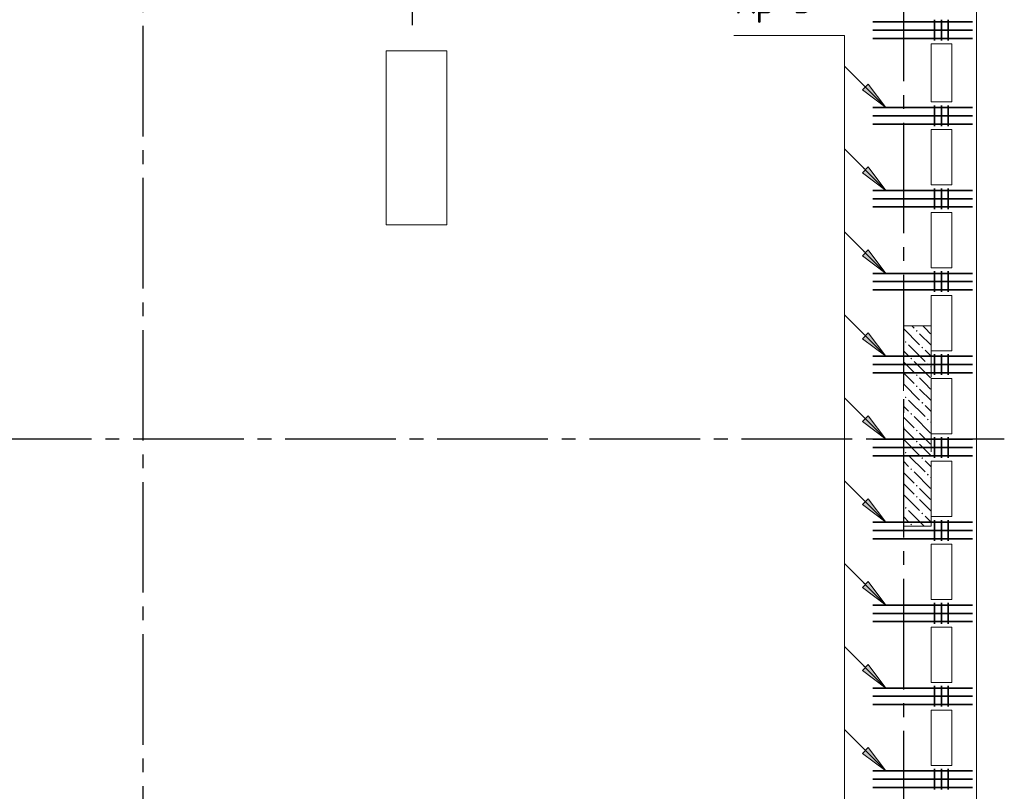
# Model space of a CAD drawing. Header units: millimetres. Extents: x 0 to 43617, y 0 to 59400.
# Tile 22 of 26: x 15434 to 22554, y 36483 to 42065. Entities that reach past the tile are written whole.
import ezdxf

# ---------------------------------------------------------------- set-up
doc = ezdxf.new("R2010")
doc.units = ezdxf.units.MM
doc.linetypes.add('______2', pattern=[270, 200, -70])
doc.linetypes.add('______5', pattern=[1100, 800, -100, 100, -100])
doc.layers.add('S1 Стержни арматуры фон', color=7, linetype='______2', lineweight=13, true_color=0xa0a0a0)
doc.layers.add('Поперечное армирование AW фон', color=7, linetype='______2', lineweight=13, true_color=0xa0a0a0)
for name, color, linetype, lineweight in [('Standard', 7, 'Continuous', 25), ('ЖБ Перекрытие верхний уровень', 7, 'Continuous', 35), ('ЖБ Пилон', 7, 'Continuous', 35), ('Оси', 40, '______5', 18), ('Позиционная метка номер позиции', 7, 'Continuous', 13)]:
    doc.layers.add(name, color=color, linetype=linetype, lineweight=lineweight)
doc.styles.add('GOST 2.304-81', font='txt')

msp = doc.modelspace()

# ---------------------------------------------------------------- hatches: boundary and pattern name
at = {"layer": 'ЖБ Пилон', "linetype": 'Continuous', "lineweight": 18, "transparency": 33554687}
for points in [[(21914.5, 39813.1), (21921, 39819.6), (21927.4, 39813.1), (21921, 39806.6)], [(21834.5, 39733.1), (21840.9, 39739.6), (21847.4, 39733.1), (21840.9, 39726.6)], [(21954.4, 39693.1), (21960.9, 39699.6), (21967.4, 39693.1), (21960.9, 39686.6)], [(21874.5, 39613.1), (21881, 39619.6), (21887.5, 39613.1), (21881, 39606.6)], [(21994.5, 39573.1), (22001, 39579.6), (22007.5, 39573.1), (22001, 39566.6)], [(21914.5, 39493.1), (21921, 39499.6), (21927.4, 39493.1), (21921, 39486.6)], [(21914.5, 39413.1), (21921, 39419.6), (21927.4, 39413.1), (21921, 39406.6)], [(21834.5, 39333.1), (21840.9, 39339.6), (21847.4, 39333.1), (21840.9, 39326.6)], [(21954.4, 39293.1), (21960.9, 39299.6), (21967.4, 39293.1), (21960.9, 39286.6)], [(21874.5, 39213.1), (21881, 39219.6), (21887.5, 39213.1), (21881, 39206.6)], [(21994.5, 39173.1), (22001, 39179.6), (22007.5, 39173.1), (22001, 39166.6)], [(21914.5, 39093.1), (21921, 39099.6), (21927.4, 39093.1), (21921, 39086.6)], [(21914.5, 39013.1), (21921, 39019.6), (21927.4, 39013.1), (21921, 39006.6)], [(21834.5, 38933.1), (21840.9, 38939.6), (21847.4, 38933.1), (21840.9, 38926.6)], [(21954.4, 38893.1), (21960.9, 38899.6), (21967.4, 38893.1), (21960.9, 38886.6)], [(21874.5, 38813.1), (21881, 38819.6), (21887.5, 38813.1), (21881, 38806.6)], [(21994.5, 38773.1), (22001, 38779.6), (22007.5, 38773.1), (22001, 38766.6)], [(21914.5, 38693.1), (21921, 38699.6), (21927.4, 38693.1), (21921, 38686.6)], [(21914.5, 38613.1), (21921, 38619.6), (21927.4, 38613.1), (21921, 38606.6)], [(21834.5, 38533.1), (21840.9, 38539.6), (21847.4, 38533.1), (21840.9, 38526.6)], [(21954.4, 38493.1), (21960.9, 38499.6), (21967.4, 38493.1), (21960.9, 38486.6)], [(21874.5, 38413.1), (21881, 38419.6), (21887.5, 38413.1), (21881, 38406.6)]]:
    msp.add_hatch(color=7, dxfattribs=at).paths.add_polyline_path(points, flags=16)
at = {"layer": 'Позиционная метка номер позиции', "linetype": 'Continuous', "lineweight": 13, "transparency": 33554687}
for points in [[(21570.5, 41599.7), (21697.7, 41430), (21528, 41557.3)], [(21570.5, 40999.7), (21697.7, 40830), (21528, 40957.3)], [(21570.5, 40399.7), (21697.7, 40230), (21528, 40357.3)], [(21570.5, 39799.7), (21697.7, 39630), (21528, 39757.3)], [(21570.5, 39199.7), (21697.7, 39030), (21528, 39157.3)], [(21570.5, 38599.7), (21697.7, 38430), (21528, 38557.3)], [(21570.5, 37999.7), (21697.7, 37830), (21528, 37957.3)], [(21570.5, 37399.7), (21697.7, 37230), (21528, 37357.3)], [(21570.5, 36799.7), (21697.7, 36630), (21528, 36757.3)]]:
    msp.add_hatch(color=7, dxfattribs=at).paths.add_polyline_path(points, flags=16)

# ---------------------------------------------------------------- linework, layer by layer
at = {"layer": 'S1 Стержни арматуры фон', "color": 7, "linetype": 'Continuous', "lineweight": 35, "transparency": 33554687}
for p, q in [((22324, 42050), (21604, 42050)), ((22324, 41990), (21604, 41990)), ((22324, 41930), (21604, 41930)), ((22324, 41430), (21604, 41430)), ((22324, 41370), (21604, 41370)), ((22324, 41310), (21604, 41310)), ((22324, 40830), (21604, 40830)), ((22324, 40770), (21604, 40770)), ((22324, 40710), (21604, 40710)), ((22324, 40230), (21604, 40230)), ((22324, 40170), (21604, 40170)), ((22324, 40110), (21604, 40110)), ((22324, 39630), (21604, 39630)), ((22324, 39570), (21604, 39570)), ((22324, 39510), (21604, 39510)), ((22324, 39030), (21604, 39030)), ((22324, 38970), (21604, 38970)), ((22324, 38910), (21604, 38910)), ((22324, 38430), (21604, 38430)), ((22324, 38370), (21604, 38370)), ((22324, 38310), (21604, 38310)), ((22324, 37830), (21604, 37830)), ((22324, 37770), (21604, 37770)), ((22324, 37710), (21604, 37710)), ((22324, 37230), (21604, 37230)), ((22324, 37170), (21604, 37170)), ((22324, 37110), (21604, 37110)), ((22324, 36630), (21604, 36630)), ((22324, 36570), (21604, 36570)), ((22324, 36510), (21604, 36510))]:
    msp.add_line(p, q, dxfattribs=at)
at = {"layer": 'Standard', "color": 8, "linetype": '______5', "lineweight": -3, "transparency": 33554687}
msp.add_line((18274, 42025.5), (18274, 42264.5), dxfattribs=at)
at = {"layer": 'ЖБ Перекрытие верхний уровень', "color": 7, "linetype": 'Continuous', "lineweight": 18, "transparency": 33554687}
for p, q in [((22354, 33070), (22354, 42420)), ((22024, 41470), (22024, 41890)), ((22024, 41890), (22174, 41890)), ((22174, 41890), (22174, 41470)), ((18524, 41840), (18084, 41840)), ((18084, 41840), (18084, 40580)), ((18524, 40580), (18524, 41840)), ((22174, 41470), (22024, 41470)), ((22024, 41270), (22174, 41270)), ((22024, 40870), (22024, 41270)), ((22174, 41270), (22174, 40870)), ((22174, 40870), (22024, 40870)), ((22024, 40270), (22024, 40670)), ((22024, 40670), (22174, 40670)), ((22174, 40670), (22174, 40270)), ((18084, 40580), (18524, 40580)), ((22174, 40270), (22024, 40270)), ((22024, 40070), (22174, 40070)), ((22024, 39670), (22024, 40070)), ((22174, 40070), (22174, 39670)), ((22174, 39670), (22024, 39670)), ((22024, 39070), (22024, 39470)), ((22024, 39470), (22174, 39470)), ((22174, 39470), (22174, 39070)), ((22174, 39070), (22024, 39070)), ((22024, 38870), (22174, 38870)), ((22024, 38470), (22024, 38870)), ((22174, 38870), (22174, 38470)), ((22174, 38470), (22024, 38470)), ((22024, 37870), (22024, 38270)), ((22024, 38270), (22174, 38270)), ((22174, 38270), (22174, 37870)), ((22174, 37870), (22024, 37870)), ((22024, 37670), (22174, 37670)), ((22024, 37270), (22024, 37670)), ((22174, 37670), (22174, 37270)), ((22174, 37270), (22024, 37270)), ((22024, 36670), (22024, 37070)), ((22024, 37070), (22174, 37070)), ((22174, 37070), (22174, 36670)), ((22174, 36670), (22024, 36670))]:
    msp.add_line(p, q, dxfattribs=at)
at = {"layer": 'ЖБ Пилон', "color": 253, "linetype": '______2', "lineweight": 13, "true_color": 0xa0a0a0, "transparency": 33554687}
for p, q in [((21824, 39849.8), (21824, 38399.8)), ((22024, 39849.8), (21824, 39849.8)), ((22024, 38399.8), (22024, 39849.8)), ((21824, 38399.8), (22024, 38399.8))]:
    msp.add_line(p, q, dxfattribs=at)
at = {"layer": 'ЖБ Пилон', "color": 9, "linetype": 'Continuous', "lineweight": 18, "true_color": 0xc7c7c7, "transparency": 33554687}
for p, q in [((21824, 39830.1), (21940.9, 39713.1)), ((21884.3, 39849.8), (21901, 39833.1)), ((21981, 39833.1), (21964.3, 39849.8)), ((22021, 39793.1), (21981, 39833.1)), ((21940.9, 39793.1), (22024, 39710.1)), ((21860.9, 39633.1), (21824, 39670.1)), ((21860.9, 39713.1), (21981, 39593.1)), ((21981, 39673.1), (22024, 39630.1)), ((21824, 39590.1), (21901, 39513.1)), ((21901, 39593.1), (22021, 39473.1)), ((22024, 39550.1), (22021, 39553.1)), ((21824, 39510.1), (21901, 39433.1)), ((21981, 39433.1), (21940.9, 39473.1)), ((21824, 39430.1), (21940.9, 39313.1)), ((21940.9, 39393.1), (22024, 39310.1)), ((22021, 39393.1), (21981, 39433.1)), ((21860.9, 39313.1), (21981, 39193.1)), ((21860.9, 39233.1), (21824, 39270.1)), ((21981, 39273.1), (22024, 39230.1)), ((21824, 39190.1), (21901, 39113.1)), ((21901, 39193.1), (22021, 39073.1)), ((21824, 39110.1), (21901, 39033.1)), ((22024, 39150.1), (22021, 39153.1)), ((21824, 39030.1), (21940.9, 38913.1)), ((21981, 39033.1), (21940.9, 39073.1)), ((22021, 38993.1), (21981, 39033.1)), ((21940.9, 38993.1), (22024, 38910.1)), ((21860.9, 38913.1), (21981, 38793.1)), ((21860.9, 38833.1), (21824, 38870.1)), ((21981, 38873.1), (22024, 38830.1)), ((21824, 38790.1), (21901, 38713.1)), ((21901, 38793.1), (22021, 38673.1)), ((22024, 38750.1), (22021, 38753.1)), ((21824, 38710.1), (21901, 38633.1)), ((21981, 38633.1), (21940.9, 38673.1)), ((21824, 38630.1), (21940.9, 38513.1)), ((21940.9, 38593.1), (22024, 38510.1)), ((22021, 38593.1), (21981, 38633.1)), ((21860.9, 38433.1), (21824, 38470.1)), ((21860.9, 38513.1), (21974.3, 38399.8)), ((21981, 38473.1), (22024, 38430.1))]:
    msp.add_line(p, q, dxfattribs=at)
at = {"layer": 'Оси', "color": 8, "linetype": '______5', "lineweight": -3, "transparency": 33554687}
for p, q in [((21824, 57820), (21824, 7100)), ((16324, 57420), (16324, 7100)), ((22554, 39030), (4600, 39030))]:
    msp.add_line(p, q, dxfattribs=at)
at = {"layer": 'Позиционная метка номер позиции', "color": 7, "linetype": 'Continuous', "lineweight": 13, "transparency": 33554687}
for p, q in [((21697.7, 41430), (21397.7, 41730)), ((21528, 41557.3), (21570.5, 41599.7)), ((21549.2, 41578.5), (21538.6, 41589.1)), ((21570.5, 41599.7), (21697.7, 41430)), ((21697.7, 41430), (21528, 41557.3)), ((21697.7, 41430), (21697.7, 41430)), ((21697.7, 41430), (21697.7, 41430)), ((21697.7, 41430), (21697.7, 41430)), ((21697.7, 40830), (21397.7, 41130)), ((21528, 40957.3), (21570.5, 40999.7)), ((21697.7, 40830), (21528, 40957.3)), ((21549.2, 40978.5), (21538.6, 40989.1)), ((21570.5, 40999.7), (21697.7, 40830)), ((21697.7, 40830), (21697.7, 40830)), ((21697.7, 40830), (21697.7, 40830)), ((21697.7, 40830), (21697.7, 40830)), ((21697.7, 40230), (21397.7, 40530)), ((21528, 40357.3), (21570.5, 40399.7)), ((21549.2, 40378.5), (21538.6, 40389.1)), ((21570.5, 40399.7), (21697.7, 40230)), ((21697.7, 40230), (21528, 40357.3)), ((21697.7, 40230), (21697.7, 40230)), ((21697.7, 40230), (21697.7, 40230)), ((21697.7, 40230), (21697.7, 40230)), ((21697.7, 39630), (21397.7, 39930)), ((21528, 39757.3), (21570.5, 39799.7)), ((21570.5, 39799.7), (21697.7, 39630)), ((21697.7, 39630), (21528, 39757.3)), ((21549.2, 39778.5), (21538.6, 39789.1)), ((21697.7, 39630), (21697.7, 39630)), ((21697.7, 39630), (21697.7, 39630)), ((21697.7, 39630), (21697.7, 39630)), ((21697.7, 39030), (21397.7, 39330)), ((21528, 39157.3), (21570.5, 39199.7)), ((21549.2, 39178.5), (21538.6, 39189.1)), ((21570.5, 39199.7), (21697.7, 39030)), ((21697.7, 39030), (21528, 39157.3)), ((21697.7, 39030), (21697.7, 39030)), ((21697.7, 39030), (21697.7, 39030)), ((21697.7, 39030), (21697.7, 39030)), ((21697.7, 38430), (21397.7, 38730)), ((21528, 38557.3), (21570.5, 38599.7)), ((21549.2, 38578.5), (21538.6, 38589.1)), ((21570.5, 38599.7), (21697.7, 38430)), ((21697.7, 38430), (21528, 38557.3)), ((21697.7, 38430), (21697.7, 38430)), ((21697.7, 38430), (21697.7, 38430)), ((21697.7, 38430), (21697.7, 38430)), ((21697.7, 37830), (21397.7, 38130)), ((21528, 37957.3), (21570.5, 37999.7)), ((21697.7, 37830), (21528, 37957.3)), ((21549.2, 37978.5), (21538.6, 37989.1)), ((21570.5, 37999.7), (21697.7, 37830)), ((21697.7, 37830), (21697.7, 37830)), ((21697.7, 37830), (21697.7, 37830)), ((21697.7, 37830), (21697.7, 37830)), ((21697.7, 37230), (21397.7, 37530)), ((21528, 37357.3), (21570.5, 37399.7)), ((21549.2, 37378.5), (21538.6, 37389.1)), ((21570.5, 37399.7), (21697.7, 37230)), ((21697.7, 37230), (21528, 37357.3)), ((21697.7, 37230), (21697.7, 37230)), ((21697.7, 37230), (21697.7, 37230)), ((21697.7, 37230), (21697.7, 37230)), ((21697.7, 36630), (21397.7, 36930)), ((21528, 36757.3), (21570.5, 36799.7)), ((21697.7, 36630), (21528, 36757.3)), ((21549.2, 36778.5), (21538.6, 36789.1)), ((21570.5, 36799.7), (21697.7, 36630)), ((21697.7, 36630), (21697.7, 36630)), ((21697.7, 36630), (21697.7, 36630)), ((21697.7, 36630), (21697.7, 36630))]:
    msp.add_line(p, q, dxfattribs=at)
for points in [[(21697.7, 33030), (21397.7, 33330), (21397.7, 41950), (20597.7, 41950)], [(22439.7, 31630.3), (21939.7, 31630.3), (21397.7, 32172.2), (21397.7, 41950), (20597.7, 41950)]]:
    msp.add_lwpolyline(points, dxfattribs=at)
at = {"layer": 'Поперечное армирование AW фон', "color": 7, "linetype": 'Continuous', "lineweight": 35, "transparency": 33554687}
for p, q in [((22049, 42065), (22049, 41915)), ((22099, 42065), (22099, 41915)), ((22149, 42065), (22149, 41915)), ((22049, 41445), (22049, 41295)), ((22099, 41445), (22099, 41295)), ((22149, 41445), (22149, 41295)), ((22049, 40845), (22049, 40695)), ((22099, 40845), (22099, 40695)), ((22149, 40845), (22149, 40695)), ((22049, 40245), (22049, 40095)), ((22099, 40245), (22099, 40095)), ((22149, 40245), (22149, 40095)), ((22049, 39645), (22049, 39495)), ((22099, 39645), (22099, 39495)), ((22149, 39645), (22149, 39495)), ((22049, 39045), (22049, 38895)), ((22099, 39045), (22099, 38895)), ((22149, 39045), (22149, 38895)), ((22049, 38445), (22049, 38295)), ((22099, 38445), (22099, 38295)), ((22149, 38445), (22149, 38295)), ((22049, 37845), (22049, 37695)), ((22099, 37845), (22099, 37695)), ((22149, 37845), (22149, 37695)), ((22049, 37245), (22049, 37095)), ((22099, 37245), (22099, 37095)), ((22149, 37245), (22149, 37095)), ((22049, 36645), (22049, 36495)), ((22099, 36645), (22099, 36495)), ((22149, 36645), (22149, 36495))]:
    msp.add_line(p, q, dxfattribs=at)

# ---------------------------------------------------------------- texts
at = {"layer": 'Standard', "color": 7, "linetype": 'Continuous', "lineweight": 25, "transparency": 33554687, "insert": (20597.7, 42041.7), "char_height": 250, "width": 711.255, "attachment_point": 7, "style": 'GOST 2.304-81'}
msp.add_mtext('Кр-3', dxfattribs=at)

doc.saveas('drawing.dxf')
